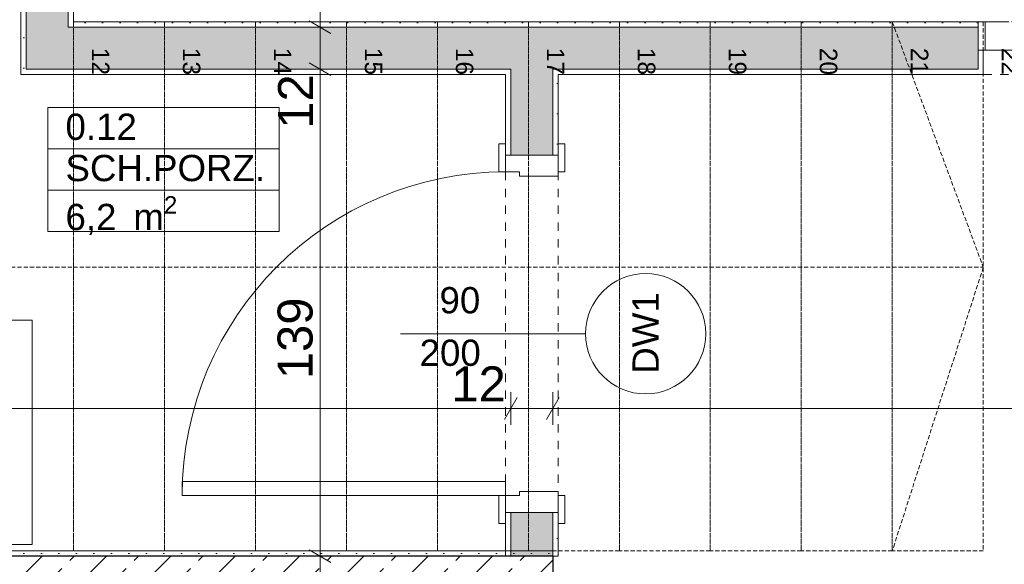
# Model space of a CAD drawing. Extents: x 100 to 2982, y 37 to 2050.
# Tile 52 of 130: x 812 to 1094, y 1479 to 1635. Entities that reach past the tile are written whole.
import ezdxf
from ezdxf.xclip import XClip

# ---------------------------------------------------------------- set-up
doc = ezdxf.new("R2010")
doc.units = 0
doc.header["$MEASUREMENT"] = 0
doc.header["$XCLIPFRAME"] = 0
doc.linetypes.add('Przerywana', pattern=[24, 12, -12])
doc.linetypes.add('Przerywana gęsta', pattern=[9, 6, -3])
for name, color, linetype in [('210-A Pomieszczenia', 7, 'Continuous'), ('250-A Schody Pochylnie', 7, 'Continuous'), ('299-A Wymiary Opisy', 7, 'Continuous'), ('330-W Wyposażenie', 7, 'Continuous'), ('420-K Ściany', 7, 'Continuous'), ('820-G Rysunki Obrazki', 7, 'Continuous'), ('A_ŚCIANY NOŚNE', 7, 'Continuous'), ('Drzwi ARCHICAD', 7, 'Continuous'), ('Znaczniki drzwi ARCHICADa', 7, 'Continuous')]:
    doc.layers.add(name, color=color, linetype=linetype)
doc.styles.add('STYL_AUTOMATYCZNY_3', font='arial.ttf')
doc.styles.add('STYL_AUTOMATYCZNY_7', font='arial.ttf')
pattern_1 = [(0, (-18316.349, -206.5255), (0, 8.660254), [0, -5]), (0, (-18313.849, -202.195), (0, 8.660254), [0, -5])]

# ---------------------------------------------------------------- blocks, each defined once
blk = doc.blocks.new('Rysunek_1_1', base_point=(-18316.35, -206.53))
at = {"layer": '420-K Ściany', "linetype": 'Continuous', "lineweight": 5}
h = blk.add_hatch(dxfattribs=at)
h.set_pattern_fill('Tynk_0001', color=180, style=0, pattern_type=2)
h.set_pattern_definition(pattern_1)
h.paths.add_polyline_path([(964.8, 1483.01), (664.8, 1483.01), (664.8, 1481.51), (964.8, 1481.51)])
h = blk.add_hatch(dxfattribs=at)
h.set_pattern_fill('Beton_zbrojony_0001', color=170, style=0, pattern_type=2)
h.set_pattern_definition([(45, (-18316.349, -206.526), (-9.192388, 9.192388), []), (45, (-18320.945, -201.929), (-9.192388, 9.192388), [9.75, -3.25])])
h.paths.add_polyline_path([(964.8, 1481.51), (664.8, 1481.51), (664.8, 1461.51), (964.8, 1461.51)])
at = {"layer": 'A_ŚCIANY NOŚNE', "linetype": 'Continuous', "lineweight": 5}
h = blk.add_hatch(dxfattribs=at)
h.set_pattern_fill('Tynk_0001', color=180, style=0, pattern_type=2)
h.set_pattern_definition(pattern_1)
h.paths.add_polyline_path([(812.8, 1776.01), (812.8, 1620.51), (814.3, 1620.51), (814.3, 1776.01)])
at = {"layer": 'A_ŚCIANY NOŚNE', "linetype": 'Continuous', "lineweight": 13}
for points in [[(814.3, 1776.01), (814.3, 1632.51), (826.3, 1632.51), (826.3, 1776.01)], [(826.3, 1632.51), (814.3, 1632.51), (814.3, 1620.51)], [(826.3, 1632.51), (814.3, 1620.51), (826.3, 1620.51)], [(826.3, 1632.51), (826.3, 1620.51), (952.8, 1620.51), (952.8, 1632.51)], [(952.8, 1620.51), (964.8, 1620.51), (964.8, 1632.51), (952.8, 1632.51)], [(964.8, 1620.51), (1086.3, 1620.51), (1086.3, 1626.01), (1086.3, 1632.51), (964.8, 1632.51)], [(952.8, 1619.01), (964.8, 1619.01), (964.8, 1620.51), (952.8, 1620.51)], [(952.8, 1619.01), (952.8, 1596.01), (964.8, 1596.01), (964.8, 1619.01)], [(952.8, 1481.51), (964.8, 1481.51), (964.8, 1494.01), (952.8, 1494.01)]]:
    blk.add_hatch(color=62, dxfattribs=at).paths.add_polyline_path(points)
at = {"layer": 'A_ŚCIANY NOŚNE', "linetype": 'Continuous', "lineweight": 5}
h = blk.add_hatch(dxfattribs=at)
h.set_pattern_fill('Tynk_0001', color=180, style=0, pattern_type=2)
h.set_pattern_definition(pattern_1)
h.paths.add_polyline_path([(827.8, 1634.01), (827.8, 1776.01), (826.3, 1776.01), (826.3, 1634.01)])
h = blk.add_hatch(dxfattribs=at)
h.set_pattern_fill('Tynk_0001', color=180, style=0, pattern_type=2)
h.set_pattern_definition(pattern_1)
h.paths.add_polyline_path([(827.8, 1634.01), (826.3, 1634.01), (826.3, 1632.51)])
h = blk.add_hatch(dxfattribs=at)
h.set_pattern_fill('Tynk_0001', color=180, style=0, pattern_type=2)
h.set_pattern_definition(pattern_1)
h.paths.add_polyline_path([(827.8, 1634.01), (826.3, 1632.51), (827.8, 1632.51)])
h = blk.add_hatch(dxfattribs=at)
h.set_pattern_fill('Tynk_0001', color=180, style=0, pattern_type=2)
h.set_pattern_definition(pattern_1)
h.paths.add_polyline_path([(1086.3, 1634.01), (827.8, 1634.01), (827.8, 1632.51), (1086.3, 1632.51)])
h = blk.add_hatch(dxfattribs=at)
h.set_pattern_fill('Tynk_0001', color=180, style=0, pattern_type=2)
h.set_pattern_definition(pattern_1)
h.paths.add_polyline_path([(1086.3, 1619.01), (1087.8, 1619.01), (1087.8, 1626.01), (1086.3, 1626.01), (1086.3, 1620.51)])
h = blk.add_hatch(dxfattribs=at)
h.set_pattern_fill('Tynk_0001', color=180, style=0, pattern_type=2)
h.set_pattern_definition(pattern_1)
h.paths.add_polyline_path([(814.3, 1620.51), (812.8, 1620.51), (812.8, 1619.01)])
h = blk.add_hatch(dxfattribs=at)
h.set_pattern_fill('Tynk_0001', color=180, style=0, pattern_type=2)
h.set_pattern_definition(pattern_1)
h.paths.add_polyline_path([(814.3, 1620.51), (812.8, 1619.01), (814.3, 1619.01)])
h = blk.add_hatch(dxfattribs=at)
h.set_pattern_fill('Tynk_0001', color=180, style=0, pattern_type=2)
h.set_pattern_definition(pattern_1)
h.paths.add_polyline_path([(814.3, 1620.51), (814.3, 1619.01), (951.3, 1619.01), (951.3, 1620.51)])
h = blk.add_hatch(dxfattribs=at)
h.set_pattern_fill('Tynk_0001', color=180, style=0, pattern_type=2)
h.set_pattern_definition(pattern_1)
h.paths.add_polyline_path([(951.3, 1619.01), (952.8, 1619.01), (952.8, 1620.51), (951.3, 1620.51)])
h = blk.add_hatch(dxfattribs=at)
h.set_pattern_fill('Tynk_0001', color=180, style=0, pattern_type=2)
h.set_pattern_definition(pattern_1)
h.paths.add_polyline_path([(951.3, 1619.01), (951.3, 1596.01), (952.8, 1596.01), (952.8, 1619.01)])
h = blk.add_hatch(dxfattribs=at)
h.set_pattern_fill('Tynk_0001', color=180, style=0, pattern_type=2)
h.set_pattern_definition(pattern_1)
h.paths.add_polyline_path([(964.8, 1619.01), (966.3, 1619.01), (966.3, 1620.51), (964.8, 1620.51)])
h = blk.add_hatch(dxfattribs=at)
h.set_pattern_fill('Tynk_0001', color=180, style=0, pattern_type=2)
h.set_pattern_definition(pattern_1)
h.paths.add_polyline_path([(964.8, 1619.01), (964.8, 1596.01), (966.3, 1596.01), (966.3, 1619.01)])
h = blk.add_hatch(dxfattribs=at)
h.set_pattern_fill('Tynk_0001', color=180, style=0, pattern_type=2)
h.set_pattern_definition(pattern_1)
h.paths.add_polyline_path([(1086.3, 1620.51), (966.3, 1620.51), (966.3, 1619.01), (1086.3, 1619.01)])
h = blk.add_hatch(dxfattribs=at)
h.set_pattern_fill('Tynk_0001', color=180, style=0, pattern_type=2)
h.set_pattern_definition(pattern_1)
h.paths.add_polyline_path([(951.3, 1481.51), (952.8, 1481.51), (952.8, 1494.01), (951.3, 1494.01)])
h = blk.add_hatch(dxfattribs=at)
h.set_pattern_fill('Tynk_0001', color=180, style=0, pattern_type=2)
h.set_pattern_definition(pattern_1)
h.paths.add_polyline_path([(964.8, 1481.51), (966.3, 1481.51), (966.3, 1494.01), (964.8, 1494.01)])
at = {"layer": '210-A Pomieszczenia', "color": 6, "linetype": 'Continuous', "lineweight": 13, "ltscale": 0.2}
for p, q in [((820.54, 1609.57), (886.57, 1609.57)), ((820.54, 1597.78), (820.54, 1609.57)), ((886.57, 1609.57), (886.57, 1597.78)), ((886.57, 1597.78), (820.54, 1597.78)), ((820.54, 1597.78), (886.57, 1597.78)), ((820.54, 1586), (820.54, 1597.78)), ((886.57, 1597.78), (886.57, 1586)), ((886.57, 1586), (820.54, 1586)), ((820.54, 1586), (886.57, 1586)), ((820.54, 1574.21), (820.54, 1586)), ((886.57, 1586), (886.57, 1574.21)), ((886.57, 1574.21), (820.54, 1574.21))]:
    blk.add_line(p, q, dxfattribs=at)
at = {"layer": '250-A Schody Pochylnie', "color": 91, "linetype": 'Przerywana gęsta', "lineweight": 13, "ltscale": 0.2}
for p, q in [((827.8, 1635.01), (827.8, 1634.01)), ((827.8, 1634.01), (827.8, 1483.01)), ((827.8, 1483.01), (827.8, 1634.01)), ((827.8, 1634.01), (853.8, 1634.01)), ((853.8, 1634.01), (853.8, 1483.01)), ((853.8, 1483.01), (853.8, 1634.01)), ((853.8, 1634.01), (879.8, 1634.01)), ((879.8, 1634.01), (879.8, 1483.01)), ((879.8, 1483.01), (879.8, 1634.01)), ((879.8, 1634.01), (905.8, 1634.01)), ((905.8, 1634.01), (905.8, 1483.01)), ((905.8, 1483.01), (905.8, 1634.01)), ((905.8, 1634.01), (931.8, 1634.01)), ((931.8, 1634.01), (931.8, 1483.01)), ((931.8, 1483.01), (931.8, 1634.01)), ((931.8, 1634.01), (957.8, 1634.01)), ((957.8, 1634.01), (957.8, 1483.01)), ((957.8, 1483.01), (957.8, 1634.01)), ((957.8, 1634.01), (983.8, 1634.01)), ((983.8, 1634.01), (983.8, 1483.01)), ((983.8, 1483.01), (983.8, 1634.01)), ((983.8, 1634.01), (1009.8, 1634.01)), ((1009.8, 1634.01), (1009.8, 1483.01)), ((1009.8, 1483.01), (1009.8, 1634.01)), ((1009.8, 1634.01), (1035.8, 1634.01)), ((1035.8, 1634.01), (1035.8, 1483.01)), ((1035.8, 1483.01), (1035.8, 1634.01)), ((1035.8, 1634.01), (1061.8, 1634.01)), ((1061.8, 1634.01), (1061.8, 1483.01)), ((1061.8, 1483.01), (1061.8, 1634.01)), ((1061.8, 1634.01), (1087.8, 1634.01)), ((1087.8, 1634.01), (1087.8, 1483.01)), ((827.8, 1483.01), (666.3, 1483.01)), ((853.8, 1483.01), (827.8, 1483.01)), ((879.8, 1483.01), (853.8, 1483.01)), ((905.8, 1483.01), (879.8, 1483.01)), ((931.8, 1483.01), (905.8, 1483.01)), ((957.8, 1483.01), (931.8, 1483.01)), ((983.8, 1483.01), (957.8, 1483.01)), ((1009.8, 1483.01), (983.8, 1483.01)), ((1035.8, 1483.01), (1009.8, 1483.01)), ((1061.8, 1483.01), (1035.8, 1483.01)), ((1087.8, 1483.01), (1061.8, 1483.01))]:
    blk.add_line(p, q, dxfattribs=at)
at = {"layer": '250-A Schody Pochylnie', "color": 11, "linetype": 'Przerywana gęsta', "lineweight": 13, "ltscale": 0.2}
for p, q in [((1061.8, 1634.01), (1087.8, 1564.01)), ((757.8, 1564.01), (827.8, 1564.01)), ((827.8, 1564.01), (1061.8, 1564.01)), ((1061.8, 1564.01), (1087.8, 1564.01)), ((1087.8, 1564.01), (1061.8, 1483.01))]:
    blk.add_line(p, q, dxfattribs=at)
at = {"layer": '299-A Wymiary Opisy', "color": 85, "linetype": 'Continuous', "lineweight": 13, "ltscale": 0.2}
for p, q in [((898.28, 1632.51), (898.28, 1777.51)), ((902.97, 1632.51), (893.59, 1632.51)), ((898.28, 1620.51), (898.28, 1632.51)), ((902.97, 1620.51), (893.59, 1620.51)), ((898.28, 1481.51), (898.28, 1620.51)), ((952.8, 1519), (952.8, 1528.37)), ((964.8, 1519), (964.8, 1528.37)), ((664.8, 1523.69), (952.8, 1523.69)), ((952.8, 1523.69), (964.8, 1523.69)), ((964.8, 1523.69), (1264.8, 1523.69)), ((902.97, 1481.51), (893.59, 1481.51)), ((898.28, 1461.51), (898.28, 1481.51))]:
    blk.add_line(p, q, dxfattribs=at)
at = {"layer": '299-A Wymiary Opisy', "color": 45, "linetype": 'Continuous', "lineweight": 15, "ltscale": 0.2}
for p, q in [((895.16, 1634.31), (901.41, 1630.7)), ((895.16, 1622.31), (901.41, 1618.7)), ((954.61, 1526.81), (951, 1520.56)), ((966.61, 1526.81), (963, 1520.56)), ((895.16, 1483.31), (901.41, 1479.7))]:
    blk.add_line(p, q, dxfattribs=at)
at = {"layer": '330-W Wyposażenie', "color": 4, "linetype": 'Continuous', "lineweight": 13, "ltscale": 0.2, "flags": 128}
blk.add_lwpolyline([(816.02, 1548.85), (682.02, 1548.85), (682.02, 1484.85), (816.02, 1484.85)], close=True, dxfattribs=at)
at = {"layer": '420-K Ściany', "color": 27, "linetype": 'Continuous', "lineweight": 25, "ltscale": 0.2}
blk.add_line((964.8, 1481.51), (664.8, 1481.51), dxfattribs=at)
at = {"layer": '420-K Ściany', "color": 47, "linetype": 'Continuous', "lineweight": 15, "ltscale": 0.2, "flags": 128}
for points in [[(964.8, 1483.01), (664.8, 1483.01)], [(964.8, 1483.01), (964.8, 1481.51)]]:
    blk.add_lwpolyline(points, dxfattribs=at)
at = {"layer": '420-K Ściany', "color": 27, "linetype": 'Continuous', "lineweight": 25, "ltscale": 0.2, "flags": 128}
blk.add_lwpolyline([(964.8, 1481.51), (964.8, 1461.51)], dxfattribs=at)
at = {"layer": 'A_ŚCIANY NOŚNE', "color": 67, "linetype": 'Continuous', "lineweight": 13, "ltscale": 0.2}
for p, q in [((814.3, 1776.01), (814.3, 1632.51)), ((826.3, 1634.01), (826.3, 1776.01)), ((814.3, 1632.51), (814.3, 1620.51)), ((814.3, 1632.51), (814.3, 1620.51)), ((826.3, 1634.01), (826.3, 1632.51)), ((826.3, 1634.01), (826.3, 1632.51)), ((952.8, 1632.51), (826.3, 1632.51)), ((964.8, 1632.51), (952.8, 1632.51)), ((1086.3, 1632.51), (964.8, 1632.51)), ((1086.3, 1620.51), (1086.3, 1626.01)), ((814.3, 1620.51), (826.3, 1620.51)), ((826.3, 1620.51), (952.8, 1620.51)), ((952.8, 1620.51), (952.8, 1619.01)), ((952.8, 1620.51), (952.8, 1619.01)), ((952.8, 1619.01), (952.8, 1596.01)), ((964.8, 1619.01), (964.8, 1620.51)), ((964.8, 1619.01), (964.8, 1620.51)), ((964.8, 1620.51), (1086.3, 1620.51)), ((964.8, 1596.01), (964.8, 1619.01)), ((952.8, 1494.01), (952.8, 1481.51)), ((964.8, 1481.51), (964.8, 1494.01))]:
    blk.add_line(p, q, dxfattribs=at)
at = {"layer": 'A_ŚCIANY NOŚNE', "color": 47, "linetype": 'Continuous', "lineweight": 15, "ltscale": 0.2}
for p, q in [((1086.3, 1634.01), (1086.3, 1632.51)), ((1086.3, 1632.51), (1086.3, 1626.01)), ((1086.3, 1626.01), (1087.8, 1626.01)), ((1087.8, 1626.01), (1087.8, 1619.01)), ((1086.3, 1619.01), (1087.8, 1619.01)), ((951.3, 1596.01), (951.3, 1599.21)), ((966.3, 1596.01), (966.3, 1599.21)), ((951.3, 1596.01), (952.8, 1596.01)), ((952.8, 1596.01), (964.8, 1596.01)), ((964.8, 1596.01), (966.3, 1596.01)), ((951.3, 1494.01), (951.3, 1490.81)), ((951.3, 1494.01), (952.8, 1494.01)), ((952.8, 1494.01), (964.8, 1494.01)), ((964.8, 1494.01), (966.3, 1494.01)), ((966.3, 1494.01), (966.3, 1490.81))]:
    blk.add_line(p, q, dxfattribs=at)
at = {"layer": 'A_ŚCIANY NOŚNE', "color": 47, "linetype": 'Continuous', "lineweight": 15, "ltscale": 0.2, "flags": 128}
for points in [[(812.8, 1776.01), (812.8, 1620.51)], [(827.8, 1634.01), (827.8, 1776.01)], [(1086.3, 1634.01), (827.8, 1634.01)], [(812.8, 1619.01), (812.8, 1620.51)], [(812.8, 1619.01), (951.3, 1619.01)], [(951.3, 1619.01), (951.3, 1596.01)], [(966.3, 1596.01), (966.3, 1619.01)], [(966.3, 1619.01), (1086.3, 1619.01)], [(951.3, 1494.01), (951.3, 1481.51)], [(966.3, 1481.51), (966.3, 1494.01)], [(952.8, 1481.51), (951.3, 1481.51)], [(964.8, 1481.51), (952.8, 1481.51)], [(966.3, 1481.51), (964.8, 1481.51)]]:
    blk.add_lwpolyline(points, dxfattribs=at)
at = {"layer": 'Drzwi ARCHICAD', "color": 3, "linetype": 'Przerywana', "lineweight": 13, "ltscale": 0.2}
for p, q in [((1086.3, 1634.01), (1262.8, 1634.01)), ((1087.8, 1619.01), (1261.3, 1619.01)), ((951.3, 1596.01), (951.3, 1494.01)), ((966.3, 1596.01), (966.3, 1494.01))]:
    blk.add_line(p, q, dxfattribs=at)
at = {"layer": 'Drzwi ARCHICAD', "color": 23, "linetype": 'Continuous', "lineweight": 15, "ltscale": 0.2}
for p, q in [((1088.3, 1634.01), (1086.3, 1634.01)), ((1086.3, 1634.01), (1086.3, 1626.01)), ((1095.1, 1634.01), (1088.3, 1634.01)), ((1088.3, 1634.01), (1088.3, 1626.01)), ((1088.3, 1626.01), (1086.3, 1626.01)), ((1088.3, 1626.01), (1096.3, 1626.01)), ((951.3, 1591.21), (951.3, 1596.01)), ((951.3, 1596.01), (966.3, 1596.01)), ((966.3, 1596.01), (966.3, 1590.01)), ((955.3, 1591.21), (951.3, 1591.21)), ((955.3, 1590.01), (955.3, 1591.21)), ((966.3, 1590.01), (955.3, 1590.01)), ((955.3, 1498.81), (955.3, 1500.01)), ((955.3, 1500.01), (966.3, 1500.01)), ((966.3, 1500.01), (966.3, 1494.01)), ((951.3, 1494.01), (951.3, 1498.81)), ((951.3, 1498.81), (955.3, 1498.81)), ((966.3, 1494.01), (951.3, 1494.01))]:
    blk.add_line(p, q, dxfattribs=at)
at = {"layer": 'Drzwi ARCHICAD', "color": 47, "linetype": 'Continuous', "lineweight": 15, "ltscale": 0.2}
for p, q in [((1086.3, 1634.01), (1086.3, 1632.51)), ((1086.3, 1634.01), (1086.3, 1632.51)), ((1086.3, 1632.51), (1086.3, 1626.01)), ((1086.3, 1632.51), (1086.3, 1626.01)), ((1087.8, 1626.01), (1087.8, 1619.01)), ((1086.3, 1619.01), (1087.8, 1619.01)), ((951.3, 1596.01), (951.3, 1599.21)), ((951.3, 1596.01), (951.3, 1599.21)), ((966.3, 1596.01), (966.3, 1599.21)), ((966.3, 1596.01), (966.3, 1599.21)), ((951.3, 1596.01), (952.8, 1596.01)), ((951.3, 1596.01), (952.8, 1596.01)), ((952.8, 1596.01), (964.8, 1596.01)), ((952.8, 1596.01), (964.8, 1596.01)), ((964.8, 1596.01), (966.3, 1596.01)), ((964.8, 1596.01), (966.3, 1596.01)), ((951.3, 1494.01), (952.8, 1494.01)), ((951.3, 1494.01), (952.8, 1494.01)), ((951.3, 1494.01), (951.3, 1490.81)), ((951.3, 1494.01), (951.3, 1490.81)), ((952.8, 1494.01), (964.8, 1494.01)), ((952.8, 1494.01), (964.8, 1494.01)), ((964.8, 1494.01), (966.3, 1494.01)), ((964.8, 1494.01), (966.3, 1494.01)), ((966.3, 1494.01), (966.3, 1490.81)), ((966.3, 1494.01), (966.3, 1490.81))]:
    blk.add_line(p, q, dxfattribs=at)
at = {"layer": 'Drzwi ARCHICAD', "color": 3, "linetype": 'Continuous', "lineweight": 13, "ltscale": 0.2}
for p, q in [((951.3, 1599.21), (949.4, 1599.21)), ((949.4, 1599.21), (949.4, 1591.21)), ((951.3, 1591.21), (951.3, 1599.21)), ((968.2, 1599.21), (966.3, 1599.21)), ((966.3, 1599.21), (966.3, 1591.21)), ((968.2, 1591.21), (968.2, 1599.21)), ((949.4, 1591.21), (951.3, 1591.21)), ((966.3, 1591.21), (968.2, 1591.21)), ((951.3, 1502.81), (858.9, 1502.81)), ((858.9, 1502.81), (858.9, 1498.81)), ((951.3, 1498.81), (951.3, 1502.81)), ((858.9, 1498.81), (951.3, 1498.81)), ((949.4, 1498.81), (949.4, 1490.81)), ((951.3, 1498.81), (949.4, 1498.81)), ((951.3, 1490.81), (951.3, 1498.81)), ((966.3, 1498.81), (966.3, 1490.81)), ((968.2, 1498.81), (966.3, 1498.81)), ((968.2, 1490.81), (968.2, 1498.81)), ((949.4, 1490.81), (951.3, 1490.81)), ((966.3, 1490.81), (968.2, 1490.81))]:
    blk.add_line(p, q, dxfattribs=at)
blk.add_arc((951.3, 1498.81), 92.4, 90, 180, dxfattribs=at)
at = {"layer": 'Znaczniki drzwi ARCHICADa', "color": 45, "linetype": 'Continuous', "lineweight": 15, "ltscale": 0.2}
blk.add_line((974.12, 1545.01), (921.3, 1545.01), dxfattribs=at)
at = {"layer": 'Znaczniki drzwi ARCHICADa', "color": 2, "linetype": 'Continuous', "lineweight": 13, "ltscale": 0.2, "flags": 128}
blk.add_lwpolyline([(991.3, 1527.83, 1), (991.3, 1562.19, 1)], format="xyb", close=True, dxfattribs=at)
at = {"layer": '210-A Pomieszczenia', "color": 6, "linetype": 'Continuous', "lineweight": 13, "char_height": 7.5, "attachment_point": 1}
for s, insert, style in [('\\A1;{\\pql;\\pt0,25;\\fArial|b0|i0|c238|p38;0.12\\fArial|b0|i0|c238|p38;\\A1{\\H.66x;\\S^  ;}\\fArial|b0|i0|c238|p38;\\fArial|b0|i0|c238|p38;\\A1{\\H.66x;\\S^  ;}}', (825.54, 1607.85), 'STYL_AUTOMATYCZNY_3'), ('\\A1;{\\pql;\\pt0,230;\\fArial|b0|i0|c0|p38;SCH.PORZ.\\fArial|b0|i0|c0|p38;\\A1{\\H.66x;\\S^  ;}\\fArial|b0|i0|c0|p38;\\fArial|b0|i0|c0|p38;\\A1{\\H.66x;\\S^  ;}}', (825.54, 1596.07), 'STYL_AUTOMATYCZNY_7'), ('\\A1;{\\pql;\\pt0,25;\\fArial|b0|i0|c238|p38;6,2\\fArial|b0|i0|c238|p38;\\A1{\\H.66x;\\S^  ;}\\fArial|b0|i0|c238|p38; m\\fArial|b0|i0|c238|p38;\\A1{\\H.66x;\\S2^  ;}}', (825.54, 1584.28), 'STYL_AUTOMATYCZNY_3')]:
    blk.add_mtext(s, dxfattribs=dict(at, insert=insert, style=style))
at = {"layer": '250-A Schody Pochylnie', "color": 71, "linetype": 'Continuous', "lineweight": 13, "char_height": 5, "attachment_point": 6, "rotation": 270, "style": 'STYL_AUTOMATYCZNY_3'}
for s, insert in [('\\A1;{\\pqr;\\fArial|b0|i0|c238|p38;20}', (1043.55, 1618.87)), ('\\A1;{\\pqr;\\fArial|b0|i0|c238|p38;21}', (1069.59, 1618.87)), ('\\A1;{\\pqr;\\fArial|b0|i0|c238|p38;22}', (1095.59, 1618.87)), ('\\A1;{\\pqr;\\fArial|b0|i0|c238|p38;12}', (835.59, 1618.87)), ('\\A1;{\\pqr;\\fArial|b0|i0|c238|p38;13}', (861.54, 1618.87)), ('\\A1;{\\pqr;\\fArial|b0|i0|c238|p38;14}', (887.59, 1618.87)), ('\\A1;{\\pqr;\\fArial|b0|i0|c238|p38;15}', (913.55, 1618.87)), ('\\A1;{\\pqr;\\fArial|b0|i0|c238|p38;16}', (939.55, 1618.87)), ('\\A1;{\\pqr;\\fArial|b0|i0|c238|p38;17}', (965.59, 1618.87)), ('\\A1;{\\pqr;\\fArial|b0|i0|c238|p38;18}', (991.55, 1618.87)), ('\\A1;{\\pqr;\\fArial|b0|i0|c238|p38;19}', (1017.55, 1618.87))]:
    blk.add_mtext(s, dxfattribs=dict(at, insert=insert))
at = {"layer": '299-A Wymiary Opisy', "color": 46, "linetype": 'Continuous', "lineweight": 15, "char_height": 10, "attachment_point": 7, "rotation": 90, "style": 'STYL_AUTOMATYCZNY_7'}
for s, insert, width in [('\\A1;{\\pql;\\fArial|b0|i0|c0|p38;12}', (896.28, 1603.53), 15.1772), ('\\A1;{\\pql;\\fArial|b0|i0|c0|p38;139}', (896.28, 1532.04), 22.7658)]:
    blk.add_mtext(s, dxfattribs=dict(at, insert=insert, width=width))
at = {"layer": '299-A Wymiary Opisy', "color": 46, "linetype": 'Continuous', "lineweight": 15, "insert": (935.82, 1525.69), "char_height": 10, "width": 15.1772, "attachment_point": 7, "style": 'STYL_AUTOMATYCZNY_7'}
blk.add_mtext('\\A1;{\\pql;\\fArial|b0|i0|c0|p38;12}', dxfattribs=at)
at = {"layer": 'Znaczniki drzwi ARCHICADa', "color": 7, "linetype": 'Continuous', "lineweight": 13, "char_height": 7.5, "attachment_point": 7, "style": 'STYL_AUTOMATYCZNY_3'}
for s, insert in [('\\A1;{\\pql;\\pt0;\\fArial|b0|i0|c238|p38;90\\fArial|b0|i0|c238|p38;\\A1{\\H.66x;\\S^  ;}\\fArial|b0|i0|c238|p38;\\fArial|b0|i0|c238|p38;}', (932.42, 1548.64)), ('\\A1;{\\pql;\\pt0;\\fArial|b0|i0|c238|p38;200\\fArial|b0|i0|c238|p38;\\A1{\\H.66x;\\S^  ;}\\fArial|b0|i0|c238|p38;\\fArial|b0|i0|c238|p38;}', (926.73, 1533.64))]:
    blk.add_mtext(s, dxfattribs=dict(at, insert=insert))
at = {"layer": 'Znaczniki drzwi ARCHICADa', "color": 7, "linetype": 'Continuous', "lineweight": 13, "insert": (995.05, 1533.59), "char_height": 7.5, "attachment_point": 7, "rotation": 90, "style": 'STYL_AUTOMATYCZNY_3'}
blk.add_mtext('\\A1;{\\pql;\\pt0;\\fArial|b0|i0|c238|p38;DW1\\fArial|b0|i0|c238|p38;\\fArial|b0|i0|c238|p38;\\fArial|b0|i0|c238|p38;}', dxfattribs=at)

msp = doc.modelspace()

# ---------------------------------------------------------------- block references
at = {"layer": '820-G Rysunki Obrazki', "color": 65, "linetype": 'Continuous', "lineweight": 13, "ltscale": 0.2}
ref = msp.add_blockref('Rysunek_1_1', (-18316.35, -206.53), dxfattribs=at)
XClip(ref).set_block_clipping_path([(244.527027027, 75.2081975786), (2570.9054054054, 2024.1891891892)])

doc.saveas('drawing.dxf')
